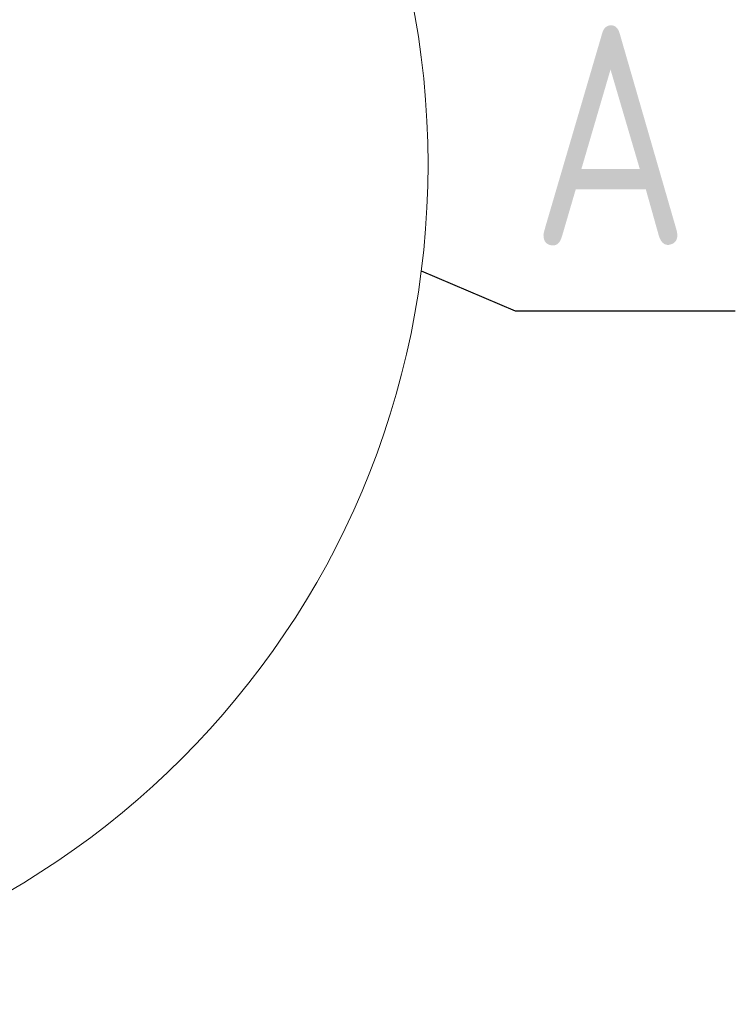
# Model space of a CAD drawing. Header units: millimetres. Extents: x 0 to 305, y 0 to 297.
# Tile 37 of 39: x 282 to 305, y 218 to 249. Entities that reach past the tile are written whole.
import ezdxf

# ---------------------------------------------------------------- set-up
doc = ezdxf.new("R2010")
doc.units = ezdxf.units.MM
doc.styles.add('SLDTEXTSTYLE2', font='ГОСТ тип А')
doc.styles.get("Standard").update_dxf_attribs({"font": 'ГОСТ тип А'})
doc.dimstyles.new('SLDDIMSTYLE6', dxfattribs={"dimtxt": 0.18, "dimasz": 3.5, "dimexe": 0, "dimexo": 0.0625, "dimgap": 0, "dimtad": 0, "dimtih": 1, "dimtoh": 1, "dimdec": 0, "dimrnd": 1e-09, "dimzin": 0, "dimdsep": 46, "dimtxsty": 'Standard', "dimblk1": 'NONE', "dimblk2": 'NONE', "dimsah": 1, "dimcen": 0.09, "dimadec": 0, "dimazin": 0, "dimtfac": 3.5, "dimtdec": 0, "dimtofl": 0, "dimtmove": 0, "dimatfit": 3, "dimldrblk": 'NONE', "dimfxl": 1, "dimfrac": 2, "dimtolj": 1, "dimtzin": 0, "dimarcsym": 0})

# ---------------------------------------------------------------- blocks, each defined once
blk = doc.blocks.new('_None')

msp = doc.modelspace()

# ---------------------------------------------------------------- linework, layer by layer
at = {"color": 7, "linetype": 'Continuous', "lineweight": 18}
msp.add_circle((268.3734, 244.5957), 26.7732, dxfattribs=at)

# ---------------------------------------------------------------- texts
at = {"color": 7, "linetype": 'Continuous', "lineweight": 18, "insert": (298.422, 249.0255), "char_height": 7, "attachment_point": 1, "style": 'SLDTEXTSTYLE2'}
msp.add_mtext('A', dxfattribs=at)

# ---------------------------------------------------------------- leaders
at = {"color": 7, "linetype": 'Continuous', "lineweight": 18, "has_arrowhead": 0}
msp.add_leader([(294.9311, 241.2054), (297.922, 239.9276), (304.9407, 239.9276)], dimstyle='SLDDIMSTYLE6', dxfattribs=at)

doc.saveas('drawing.dxf')
